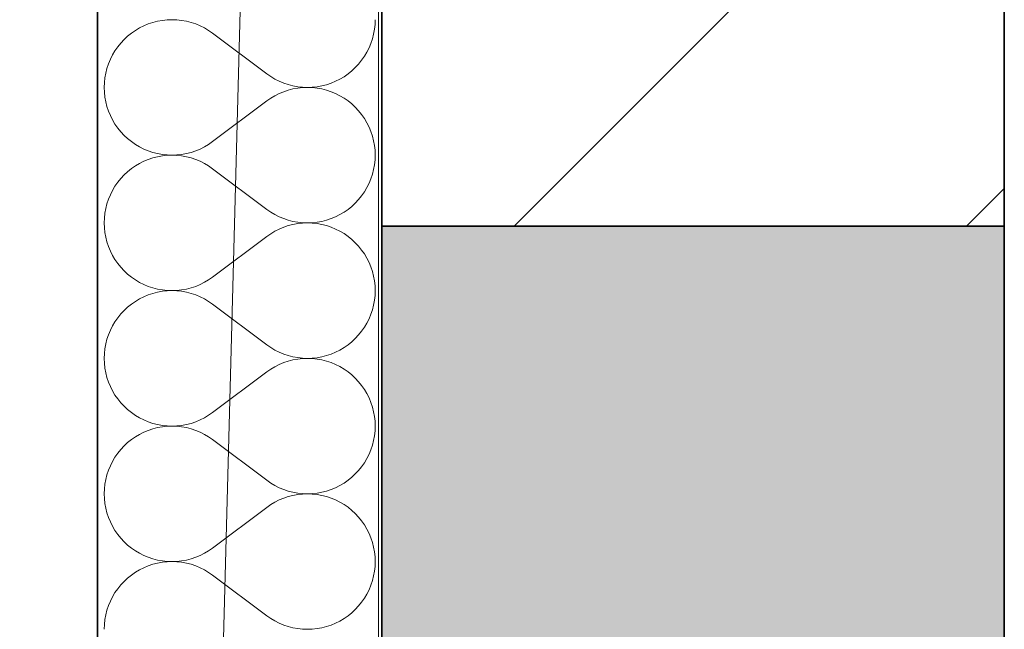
# Model space of a CAD drawing. Header units: millimetres. Extents: x 82175 to 237000, y 24756 to 471700.
# Tile 144 of 256: x 92576 to 93130, y 375169 to 375511. Entities that reach past the tile are written whole.
import ezdxf

# ---------------------------------------------------------------- set-up
doc = ezdxf.new("R2010")
doc.units = ezdxf.units.MM
for name, color, linetype in [('- A - ocieplenie', 8, 'Continuous'), ('Konstrukcja - Stropy', 8, 'Continuous'), ('Konstrukcja - Ściany zewnętrzne', 8, 'Continuous')]:
    doc.layers.add(name, color=color, linetype=linetype)

# ---------------------------------------------------------------- blocks, each defined once
blk = doc.blocks.new('*X28')
at = {"layer": '- A - ocieplenie', "linetype": 'Continuous', "lineweight": 13, "ltscale": 100}
for p, q in [((19813.98, 385042.57), (19811.31, 385042.09)), ((19816.69, 385042.86), (19813.98, 385042.57)), ((19819.41, 385042.95), (19816.69, 385042.86)), ((19822.13, 385042.85), (19819.41, 385042.95)), ((19824.83, 385042.56), (19822.13, 385042.85)), ((19827.51, 385042.08), (19824.83, 385042.56)), ((19933.57, 385040.23), (19933.67, 385042.95)), ((19798.8, 385036.91), (19796.57, 385035.36)), ((19801.14, 385038.3), (19798.8, 385036.91)), ((19803.57, 385039.52), (19801.14, 385038.3)), ((19806.09, 385040.56), (19803.57, 385039.52)), ((19808.67, 385041.42), (19806.09, 385040.56)), ((19811.31, 385042.09), (19808.67, 385041.42)), ((19830.14, 385041.4), (19827.51, 385042.08)), ((19832.72, 385040.54), (19830.14, 385041.4)), ((19835.24, 385039.5), (19832.72, 385040.54)), ((19837.67, 385038.28), (19835.24, 385039.5)), ((19840.01, 385036.89), (19837.67, 385038.28)), ((19842.24, 385035.33), (19840.01, 385036.89)), ((19932.8, 385034.85), (19933.28, 385037.53)), ((19933.28, 385037.53), (19933.57, 385040.23)), ((19792.45, 385031.8), (19790.6, 385029.81)), ((19794.45, 385033.66), (19792.45, 385031.8)), ((19796.57, 385035.36), (19794.45, 385033.66)), ((19872.72, 385012.48), (19842.24, 385035.33)), ((19931.27, 385029.64), (19932.12, 385032.22)), ((19932.12, 385032.22), (19932.8, 385034.85)), ((19788.89, 385027.7), (19787.34, 385025.46)), ((19790.6, 385029.81), (19788.89, 385027.7)), ((19929.01, 385024.69), (19930.22, 385027.12)), ((19930.22, 385027.12), (19931.27, 385029.64)), ((19784.73, 385020.69), (19783.69, 385018.18)), ((19785.95, 385023.12), (19784.73, 385020.69)), ((19787.34, 385025.46), (19785.95, 385023.12)), ((19924.36, 385018), (19926.06, 385020.12)), ((19926.06, 385020.12), (19927.62, 385022.35)), ((19927.62, 385022.35), (19929.01, 385024.69)), ((19782.83, 385015.59), (19782.16, 385012.96)), ((19783.69, 385018.18), (19782.83, 385015.59)), ((19920.51, 385014.15), (19922.5, 385016.01)), ((19922.5, 385016.01), (19924.36, 385018)), ((19781.68, 385010.28), (19781.39, 385007.58)), ((19782.16, 385012.96), (19781.68, 385010.28)), ((19872.72, 385012.48), (19874.95, 385010.92)), ((19874.95, 385010.92), (19877.29, 385009.53)), ((19877.29, 385009.53), (19879.72, 385008.31)), ((19911.38, 385008.29), (19913.82, 385009.51)), ((19913.82, 385009.51), (19916.16, 385010.9)), ((19916.16, 385010.9), (19918.39, 385012.45)), ((19918.39, 385012.45), (19920.51, 385014.15)), ((19781.39, 385007.58), (19781.29, 385004.86)), ((19781.29, 385004.86), (19781.39, 385002.14)), ((19879.72, 385008.31), (19882.23, 385007.27)), ((19882.23, 385007.27), (19884.81, 385006.41)), ((19884.81, 385006.41), (19887.45, 385005.73)), ((19887.45, 385003.98), (19884.81, 385003.31)), ((19887.45, 385005.73), (19890.13, 385005.25)), ((19890.13, 385004.47), (19887.45, 385003.98)), ((19890.13, 385005.25), (19892.83, 385004.96)), ((19892.83, 385004.76), (19890.13, 385004.47)), ((19892.83, 385004.96), (19895.55, 385004.86)), ((19895.55, 385004.86), (19892.83, 385004.76)), ((19895.55, 385004.86), (19898.27, 385004.95)), ((19898.27, 385004.76), (19895.55, 385004.86)), ((19898.27, 385004.95), (19900.97, 385005.24)), ((19900.97, 385004.47), (19898.27, 385004.76)), ((19900.97, 385005.24), (19903.65, 385005.72)), ((19903.65, 385003.99), (19900.97, 385004.47)), ((19903.65, 385005.72), (19906.29, 385006.4)), ((19906.29, 385003.32), (19903.65, 385003.99)), ((19906.29, 385006.4), (19908.87, 385007.25)), ((19908.87, 385007.25), (19911.38, 385008.29)), ((19781.39, 385002.14), (19781.68, 384999.43)), ((19781.68, 384999.43), (19782.16, 384996.76)), ((19874.95, 384998.79), (19872.72, 384997.24)), ((19877.29, 385000.18), (19874.95, 384998.79)), ((19879.72, 385001.4), (19877.29, 385000.18)), ((19882.23, 385002.45), (19879.72, 385001.4)), ((19884.81, 385003.31), (19882.23, 385002.45)), ((19908.87, 385002.46), (19906.29, 385003.32)), ((19911.38, 385001.42), (19908.87, 385002.46)), ((19913.82, 385000.21), (19911.38, 385001.42)), ((19916.16, 384998.82), (19913.82, 385000.21)), ((19918.39, 384997.27), (19916.16, 384998.82)), ((19782.16, 384996.76), (19782.83, 384994.12)), ((19782.83, 384994.12), (19783.69, 384991.54)), ((19872.72, 384997.24), (19842.24, 384974.38)), ((19920.51, 384995.56), (19918.39, 384997.27)), ((19922.5, 384993.71), (19920.51, 384995.56)), ((19924.36, 384991.72), (19922.5, 384993.71)), ((19783.69, 384991.54), (19784.73, 384989.03)), ((19784.73, 384989.03), (19785.95, 384986.59)), ((19926.06, 384989.6), (19924.36, 384991.72)), ((19927.62, 384987.37), (19926.06, 384989.6)), ((19929.01, 384985.03), (19927.62, 384987.37)), ((19785.95, 384986.59), (19787.34, 384984.25)), ((19787.34, 384984.25), (19788.89, 384982.02)), ((19788.89, 384982.02), (19790.6, 384979.9)), ((19930.22, 384982.59), (19929.01, 384985.03)), ((19931.27, 384980.08), (19930.22, 384982.59)), ((19790.6, 384979.9), (19792.45, 384977.91)), ((19792.45, 384977.91), (19794.45, 384976.06)), ((19794.45, 384976.06), (19796.57, 384974.35)), ((19932.12, 384977.5), (19931.27, 384980.08)), ((19932.8, 384974.86), (19932.12, 384977.5)), ((19796.57, 384974.35), (19798.8, 384972.8)), ((19798.8, 384972.8), (19801.14, 384971.41)), ((19801.14, 384971.41), (19803.57, 384970.2)), ((19803.57, 384970.2), (19806.09, 384969.16)), ((19832.72, 384969.18), (19835.24, 384970.22)), ((19835.24, 384970.22), (19837.67, 384971.44)), ((19837.67, 384971.44), (19840.01, 384972.83)), ((19840.01, 384972.83), (19842.24, 384974.38)), ((19933.28, 384972.19), (19932.8, 384974.86)), ((19933.57, 384969.48), (19933.28, 384972.19)), ((19806.09, 384969.16), (19808.67, 384968.3)), ((19808.67, 384965.23), (19806.09, 384964.37)), ((19808.67, 384968.3), (19811.31, 384967.63)), ((19811.31, 384965.9), (19808.67, 384965.23)), ((19811.31, 384967.63), (19813.98, 384967.15)), ((19813.98, 384966.38), (19811.31, 384965.9)), ((19813.98, 384967.15), (19816.69, 384966.86)), ((19816.69, 384966.67), (19813.98, 384966.38)), ((19816.69, 384966.86), (19819.41, 384966.76)), ((19819.41, 384966.76), (19816.69, 384966.67)), ((19819.41, 384966.76), (19822.13, 384966.86)), ((19822.13, 384966.66), (19819.41, 384966.76)), ((19822.13, 384966.86), (19824.83, 384967.15)), ((19824.83, 384966.37), (19822.13, 384966.66)), ((19824.83, 384967.15), (19827.51, 384967.64)), ((19827.51, 384965.89), (19824.83, 384966.37)), ((19827.51, 384967.64), (19830.14, 384968.31)), ((19830.14, 384965.21), (19827.51, 384965.89)), ((19830.14, 384968.31), (19832.72, 384969.18)), ((19832.72, 384964.35), (19830.14, 384965.21)), ((19933.67, 384966.76), (19933.57, 384969.48)), ((19933.57, 384964.04), (19933.67, 384966.76)), ((19796.57, 384959.17), (19794.45, 384957.47)), ((19798.8, 384960.72), (19796.57, 384959.17)), ((19801.14, 384962.11), (19798.8, 384960.72)), ((19803.57, 384963.33), (19801.14, 384962.11)), ((19806.09, 384964.37), (19803.57, 384963.33)), ((19835.24, 384963.31), (19832.72, 384964.35)), ((19837.67, 384962.09), (19835.24, 384963.31)), ((19840.01, 384960.7), (19837.67, 384962.09)), ((19842.24, 384959.14), (19840.01, 384960.7)), ((19872.72, 384936.29), (19842.24, 384959.14)), ((19932.8, 384958.66), (19933.28, 384961.34)), ((19933.28, 384961.34), (19933.57, 384964.04)), ((19790.6, 384953.62), (19788.89, 384951.51)), ((19792.45, 384955.61), (19790.6, 384953.62)), ((19794.45, 384957.47), (19792.45, 384955.61)), ((19931.27, 384953.44), (19932.12, 384956.03)), ((19932.12, 384956.03), (19932.8, 384958.66)), ((19787.34, 384949.27), (19785.95, 384946.93)), ((19788.89, 384951.51), (19787.34, 384949.27)), ((19927.62, 384946.16), (19929.01, 384948.5)), ((19929.01, 384948.5), (19930.22, 384950.93)), ((19930.22, 384950.93), (19931.27, 384953.44)), ((19784.73, 384944.5), (19783.69, 384941.99)), ((19785.95, 384946.93), (19784.73, 384944.5)), ((19924.36, 384941.81), (19926.06, 384943.93)), ((19926.06, 384943.93), (19927.62, 384946.16)), ((19782.83, 384939.4), (19782.16, 384936.77)), ((19783.69, 384941.99), (19782.83, 384939.4)), ((19918.39, 384936.26), (19920.51, 384937.96)), ((19920.51, 384937.96), (19922.5, 384939.82)), ((19922.5, 384939.82), (19924.36, 384941.81)), ((19781.39, 384931.39), (19781.29, 384928.67)), ((19781.68, 384934.09), (19781.39, 384931.39)), ((19782.16, 384936.77), (19781.68, 384934.09)), ((19872.72, 384936.29), (19874.95, 384934.73)), ((19874.95, 384934.73), (19877.29, 384933.34)), ((19877.29, 384933.34), (19879.72, 384932.12)), ((19879.72, 384932.12), (19882.23, 384931.08)), ((19908.87, 384931.06), (19911.38, 384932.1)), ((19911.38, 384932.1), (19913.82, 384933.32)), ((19913.82, 384933.32), (19916.16, 384934.71)), ((19916.16, 384934.71), (19918.39, 384936.26)), ((19781.29, 384928.67), (19781.39, 384925.95)), ((19781.39, 384925.95), (19781.68, 384923.24)), ((19882.23, 384926.26), (19879.72, 384925.21)), ((19882.23, 384931.08), (19884.81, 384930.22)), ((19884.81, 384927.12), (19882.23, 384926.26)), ((19884.81, 384930.22), (19887.45, 384929.54)), ((19887.45, 384927.79), (19884.81, 384927.12)), ((19887.45, 384929.54), (19890.13, 384929.06)), ((19890.13, 384928.28), (19887.45, 384927.79)), ((19890.13, 384929.06), (19892.83, 384928.77)), ((19892.83, 384928.57), (19890.13, 384928.28)), ((19892.83, 384928.77), (19895.55, 384928.67)), ((19895.55, 384928.67), (19892.83, 384928.57)), ((19895.55, 384928.67), (19898.27, 384928.76)), ((19898.27, 384928.57), (19895.55, 384928.67)), ((19898.27, 384928.76), (19900.97, 384929.05)), ((19900.97, 384928.28), (19898.27, 384928.57)), ((19900.97, 384929.05), (19903.65, 384929.53)), ((19903.65, 384927.8), (19900.97, 384928.28)), ((19903.65, 384929.53), (19906.29, 384930.21)), ((19906.29, 384927.13), (19903.65, 384927.8)), ((19906.29, 384930.21), (19908.87, 384931.06)), ((19908.87, 384926.27), (19906.29, 384927.13)), ((19911.38, 384925.23), (19908.87, 384926.27)), ((19781.68, 384923.24), (19782.16, 384920.57)), ((19782.16, 384920.57), (19782.83, 384917.93)), ((19872.72, 384921.05), (19842.24, 384898.19)), ((19874.95, 384922.6), (19872.72, 384921.05)), ((19877.29, 384923.99), (19874.95, 384922.6)), ((19879.72, 384925.21), (19877.29, 384923.99)), ((19913.82, 384924.02), (19911.38, 384925.23)), ((19916.16, 384922.63), (19913.82, 384924.02)), ((19918.39, 384921.08), (19916.16, 384922.63)), ((19920.51, 384919.37), (19918.39, 384921.08)), ((19782.83, 384917.93), (19783.69, 384915.35)), ((19783.69, 384915.35), (19784.73, 384912.84)), ((19922.5, 384917.52), (19920.51, 384919.37)), ((19924.36, 384915.53), (19922.5, 384917.52)), ((19926.06, 384913.41), (19924.36, 384915.53)), ((19784.73, 384912.84), (19785.95, 384910.4)), ((19785.95, 384910.4), (19787.34, 384908.06)), ((19927.62, 384911.18), (19926.06, 384913.41)), ((19929.01, 384908.84), (19927.62, 384911.18)), ((19787.34, 384908.06), (19788.89, 384905.83)), ((19788.89, 384905.83), (19790.6, 384903.71)), ((19790.6, 384903.71), (19792.45, 384901.72)), ((19930.22, 384906.4), (19929.01, 384908.84)), ((19931.27, 384903.89), (19930.22, 384906.4)), ((19932.12, 384901.31), (19931.27, 384903.89)), ((19792.45, 384901.72), (19794.45, 384899.87)), ((19794.45, 384899.87), (19796.57, 384898.16)), ((19796.57, 384898.16), (19798.8, 384896.61)), ((19840.01, 384896.64), (19842.24, 384898.19)), ((19932.8, 384898.67), (19932.12, 384901.31)), ((19933.28, 384896), (19932.8, 384898.67)), ((19798.8, 384896.61), (19801.14, 384895.22)), ((19801.14, 384895.22), (19803.57, 384894.01)), ((19803.57, 384894.01), (19806.09, 384892.97)), ((19806.09, 384892.97), (19808.67, 384892.11)), ((19830.14, 384892.12), (19832.72, 384892.98)), ((19832.72, 384892.98), (19835.24, 384894.03)), ((19835.24, 384894.03), (19837.67, 384895.25)), ((19837.67, 384895.25), (19840.01, 384896.64)), ((19933.57, 384893.29), (19933.28, 384896)), ((19933.67, 384890.57), (19933.57, 384893.29)), ((19803.57, 384887.14), (19801.14, 384885.92)), ((19806.09, 384888.18), (19803.57, 384887.14)), ((19808.67, 384889.03), (19806.09, 384888.18)), ((19808.67, 384892.11), (19811.31, 384891.44)), ((19811.31, 384889.71), (19808.67, 384889.03)), ((19811.31, 384891.44), (19813.98, 384890.96)), ((19813.98, 384890.19), (19811.31, 384889.71)), ((19813.98, 384890.96), (19816.69, 384890.67)), ((19816.69, 384890.48), (19813.98, 384890.19)), ((19816.69, 384890.67), (19819.41, 384890.57)), ((19819.41, 384890.57), (19816.69, 384890.48)), ((19819.41, 384890.57), (19822.13, 384890.67)), ((19822.13, 384890.47), (19819.41, 384890.57)), ((19822.13, 384890.67), (19824.83, 384890.96)), ((19824.83, 384890.18), (19822.13, 384890.47)), ((19824.83, 384890.96), (19827.51, 384891.45)), ((19827.51, 384889.7), (19824.83, 384890.18)), ((19827.51, 384891.45), (19830.14, 384892.12)), ((19830.14, 384889.02), (19827.51, 384889.7)), ((19832.72, 384888.16), (19830.14, 384889.02)), ((19835.24, 384887.12), (19832.72, 384888.16)), ((19837.67, 384885.9), (19835.24, 384887.12)), ((19933.28, 384885.15), (19933.57, 384887.85)), ((19933.57, 384887.85), (19933.67, 384890.57)), ((19796.57, 384882.98), (19794.45, 384881.28)), ((19798.8, 384884.53), (19796.57, 384882.98)), ((19801.14, 384885.92), (19798.8, 384884.53)), ((19840.01, 384884.51), (19837.67, 384885.9)), ((19842.24, 384882.95), (19840.01, 384884.51)), ((19872.72, 384860.1), (19842.24, 384882.95)), ((19932.12, 384879.84), (19932.8, 384882.47)), ((19932.8, 384882.47), (19933.28, 384885.15)), ((19790.6, 384877.43), (19788.89, 384875.31)), ((19792.45, 384879.42), (19790.6, 384877.43)), ((19794.45, 384881.28), (19792.45, 384879.42)), ((19930.22, 384874.74), (19931.27, 384877.25)), ((19931.27, 384877.25), (19932.12, 384879.84)), ((19785.95, 384870.74), (19784.73, 384868.31)), ((19787.34, 384873.08), (19785.95, 384870.74)), ((19788.89, 384875.31), (19787.34, 384873.08)), ((19927.62, 384869.97), (19929.01, 384872.31)), ((19929.01, 384872.31), (19930.22, 384874.74)), ((19783.69, 384865.8), (19782.83, 384863.21)), ((19784.73, 384868.31), (19783.69, 384865.8)), ((19922.5, 384863.63), (19924.36, 384865.62)), ((19924.36, 384865.62), (19926.06, 384867.73)), ((19926.06, 384867.73), (19927.62, 384869.97)), ((19782.16, 384860.58), (19781.68, 384857.9)), ((19782.83, 384863.21), (19782.16, 384860.58)), ((19872.72, 384860.1), (19874.95, 384858.54)), ((19916.16, 384858.52), (19918.39, 384860.07)), ((19918.39, 384860.07), (19920.51, 384861.77)), ((19920.51, 384861.77), (19922.5, 384863.63)), ((19781.39, 384855.2), (19781.29, 384852.48)), ((19781.68, 384857.9), (19781.39, 384855.2)), ((19874.95, 384858.54), (19877.29, 384857.15)), ((19877.29, 384857.15), (19879.72, 384855.93)), ((19879.72, 384855.93), (19882.23, 384854.89)), ((19882.23, 384854.89), (19884.81, 384854.03)), ((19884.81, 384854.03), (19887.45, 384853.35)), ((19903.65, 384853.34), (19906.29, 384854.01)), ((19906.29, 384854.01), (19908.87, 384854.87)), ((19908.87, 384854.87), (19911.38, 384855.91)), ((19911.38, 384855.91), (19913.82, 384857.13)), ((19913.82, 384857.13), (19916.16, 384858.52)), ((19781.29, 384852.48), (19781.39, 384849.76)), ((19781.39, 384849.76), (19781.68, 384847.05)), ((19879.72, 384849.02), (19877.29, 384847.8)), ((19882.23, 384850.06), (19879.72, 384849.02)), ((19884.81, 384850.93), (19882.23, 384850.06)), ((19887.45, 384851.6), (19884.81, 384850.93)), ((19887.45, 384853.35), (19890.13, 384852.87)), ((19890.13, 384852.09), (19887.45, 384851.6)), ((19890.13, 384852.87), (19892.83, 384852.58)), ((19892.83, 384852.38), (19890.13, 384852.09)), ((19892.83, 384852.58), (19895.55, 384852.48)), ((19895.55, 384852.48), (19892.83, 384852.38)), ((19895.55, 384852.48), (19898.27, 384852.57)), ((19898.27, 384852.38), (19895.55, 384852.48)), ((19898.27, 384852.57), (19900.97, 384852.86)), ((19900.97, 384852.09), (19898.27, 384852.38)), ((19900.97, 384852.86), (19903.65, 384853.34)), ((19903.65, 384851.61), (19900.97, 384852.09)), ((19906.29, 384850.94), (19903.65, 384851.61)), ((19908.87, 384850.08), (19906.29, 384850.94)), ((19911.38, 384849.04), (19908.87, 384850.08)), ((19913.82, 384847.83), (19911.38, 384849.04)), ((19781.68, 384847.05), (19782.16, 384844.38)), ((19782.16, 384844.38), (19782.83, 384841.74)), ((19872.72, 384844.86), (19842.24, 384822)), ((19874.95, 384846.41), (19872.72, 384844.86)), ((19877.29, 384847.8), (19874.95, 384846.41)), ((19916.16, 384846.44), (19913.82, 384847.83)), ((19918.39, 384844.89), (19916.16, 384846.44)), ((19920.51, 384843.18), (19918.39, 384844.89)), ((19922.5, 384841.33), (19920.51, 384843.18)), ((19782.83, 384841.74), (19783.69, 384839.16)), ((19783.69, 384839.16), (19784.73, 384836.65)), ((19924.36, 384839.34), (19922.5, 384841.33)), ((19926.06, 384837.22), (19924.36, 384839.34)), ((19784.73, 384836.65), (19785.95, 384834.21)), ((19785.95, 384834.21), (19787.34, 384831.87)), ((19787.34, 384831.87), (19788.89, 384829.64)), ((19927.62, 384834.99), (19926.06, 384837.22)), ((19929.01, 384832.65), (19927.62, 384834.99)), ((19930.22, 384830.21), (19929.01, 384832.65)), ((19788.89, 384829.64), (19790.6, 384827.52)), ((19790.6, 384827.52), (19792.45, 384825.53)), ((19931.27, 384827.7), (19930.22, 384830.21)), ((19932.12, 384825.12), (19931.27, 384827.7)), ((19792.45, 384825.53), (19794.45, 384823.68)), ((19794.45, 384823.68), (19796.57, 384821.97)), ((19796.57, 384821.97), (19798.8, 384820.42)), ((19840.01, 384820.45), (19842.24, 384822)), ((19932.8, 384822.48), (19932.12, 384825.12)), ((19933.28, 384819.81), (19932.8, 384822.48)), ((19798.8, 384820.42), (19801.14, 384819.03)), ((19801.14, 384819.03), (19803.57, 384817.82)), ((19803.57, 384817.82), (19806.09, 384816.78)), ((19806.09, 384816.78), (19808.67, 384815.92)), ((19808.67, 384815.92), (19811.31, 384815.25)), ((19811.31, 384815.25), (19813.98, 384814.77)), ((19824.83, 384814.77), (19827.51, 384815.26)), ((19827.51, 384815.26), (19830.14, 384815.93)), ((19830.14, 384815.93), (19832.72, 384816.79)), ((19832.72, 384816.79), (19835.24, 384817.84)), ((19835.24, 384817.84), (19837.67, 384819.06)), ((19837.67, 384819.06), (19840.01, 384820.45)), ((19933.57, 384817.1), (19933.28, 384819.81)), ((19933.67, 384814.38), (19933.57, 384817.1)), ((19801.14, 384809.73), (19798.8, 384808.34)), ((19803.57, 384810.95), (19801.14, 384809.73)), ((19806.09, 384811.99), (19803.57, 384810.95)), ((19808.67, 384812.84), (19806.09, 384811.99)), ((19811.31, 384813.52), (19808.67, 384812.84)), ((19813.98, 384814), (19811.31, 384813.52)), ((19813.98, 384814.77), (19816.69, 384814.48)), ((19816.69, 384814.29), (19813.98, 384814)), ((19816.69, 384814.48), (19819.41, 384814.38)), ((19819.41, 384814.38), (19816.69, 384814.29)), ((19819.41, 384814.38), (19822.13, 384814.48)), ((19822.13, 384814.28), (19819.41, 384814.38)), ((19822.13, 384814.48), (19824.83, 384814.77)), ((19824.83, 384813.99), (19822.13, 384814.28)), ((19827.51, 384813.51), (19824.83, 384813.99)), ((19830.14, 384812.83), (19827.51, 384813.51)), ((19832.72, 384811.97), (19830.14, 384812.83)), ((19835.24, 384810.93), (19832.72, 384811.97)), ((19837.67, 384809.71), (19835.24, 384810.93)), ((19840.01, 384808.32), (19837.67, 384809.71)), ((19933.28, 384808.96), (19933.57, 384811.66)), ((19933.57, 384811.66), (19933.67, 384814.38)), ((19794.45, 384805.09), (19792.45, 384803.23)), ((19796.57, 384806.79), (19794.45, 384805.09)), ((19798.8, 384808.34), (19796.57, 384806.79)), ((19842.24, 384806.76), (19840.01, 384808.32)), ((19872.72, 384783.91), (19842.24, 384806.76)), ((19932.12, 384803.64), (19932.8, 384806.28)), ((19932.8, 384806.28), (19933.28, 384808.96)), ((19788.89, 384799.12), (19787.34, 384796.89)), ((19790.6, 384801.24), (19788.89, 384799.12)), ((19792.45, 384803.23), (19790.6, 384801.24)), ((19929.01, 384796.12), (19930.22, 384798.55)), ((19930.22, 384798.55), (19931.27, 384801.06)), ((19931.27, 384801.06), (19932.12, 384803.64)), ((19785.95, 384794.55), (19784.73, 384792.12)), ((19787.34, 384796.89), (19785.95, 384794.55)), ((19926.06, 384791.54), (19927.62, 384793.78)), ((19927.62, 384793.78), (19929.01, 384796.12)), ((19783.69, 384789.6), (19782.83, 384787.02)), ((19784.73, 384792.12), (19783.69, 384789.6)), ((19920.51, 384785.58), (19922.5, 384787.44)), ((19922.5, 384787.44), (19924.36, 384789.43)), ((19924.36, 384789.43), (19926.06, 384791.54)), ((19782.16, 384784.39), (19781.68, 384781.71)), ((19782.83, 384787.02), (19782.16, 384784.39)), ((19872.72, 384783.91), (19874.95, 384782.35)), ((19874.95, 384782.35), (19877.29, 384780.96)), ((19913.82, 384780.94), (19916.16, 384782.33)), ((19916.16, 384782.33), (19918.39, 384783.88)), ((19918.39, 384783.88), (19920.51, 384785.58)), ((19781.39, 384779.01), (19781.29, 384776.29)), ((19781.68, 384781.71), (19781.39, 384779.01)), ((19877.29, 384780.96), (19879.72, 384779.74)), ((19879.72, 384779.74), (19882.23, 384778.7)), ((19882.23, 384778.7), (19884.81, 384777.84)), ((19884.81, 384777.84), (19887.45, 384777.16)), ((19887.45, 384777.16), (19890.13, 384776.68)), ((19890.13, 384776.68), (19892.83, 384776.39)), ((19892.83, 384776.39), (19895.55, 384776.29)), ((19895.55, 384776.29), (19898.27, 384776.38)), ((19898.27, 384776.38), (19900.97, 384776.67)), ((19900.97, 384776.67), (19903.65, 384777.15)), ((19903.65, 384777.15), (19906.29, 384777.82)), ((19906.29, 384777.82), (19908.87, 384778.68)), ((19908.87, 384778.68), (19911.38, 384779.72)), ((19911.38, 384779.72), (19913.82, 384780.94)), ((19781.29, 384776.29), (19781.39, 384773.57)), ((19781.39, 384773.57), (19781.68, 384770.86)), ((19781.68, 384770.86), (19782.16, 384768.19)), ((19877.29, 384771.61), (19874.95, 384770.22)), ((19879.72, 384772.83), (19877.29, 384771.61)), ((19882.23, 384773.87), (19879.72, 384772.83)), ((19884.81, 384774.74), (19882.23, 384773.87)), ((19887.45, 384775.41), (19884.81, 384774.74)), ((19890.13, 384775.9), (19887.45, 384775.41)), ((19892.83, 384776.19), (19890.13, 384775.9)), ((19895.55, 384776.29), (19892.83, 384776.19)), ((19898.27, 384776.19), (19895.55, 384776.29)), ((19900.97, 384775.9), (19898.27, 384776.19)), ((19903.65, 384775.42), (19900.97, 384775.9)), ((19906.29, 384774.75), (19903.65, 384775.42)), ((19908.87, 384773.89), (19906.29, 384774.75)), ((19911.38, 384772.85), (19908.87, 384773.89)), ((19913.82, 384771.63), (19911.38, 384772.85)), ((19916.16, 384770.25), (19913.82, 384771.63)), ((19782.16, 384768.19), (19782.83, 384765.55)), ((19782.83, 384765.55), (19783.69, 384762.97)), ((19872.72, 384768.67), (19842.24, 384745.81)), ((19874.95, 384770.22), (19872.72, 384768.67)), ((19918.39, 384768.7), (19916.16, 384770.25)), ((19920.51, 384766.99), (19918.39, 384768.7)), ((19922.5, 384765.14), (19920.51, 384766.99)), ((19783.69, 384762.97), (19784.73, 384760.46)), ((19784.73, 384760.46), (19785.95, 384758.02)), ((19924.36, 384763.15), (19922.5, 384765.14)), ((19926.06, 384761.03), (19924.36, 384763.15)), ((19927.62, 384758.79), (19926.06, 384761.03)), ((19785.95, 384758.02), (19787.34, 384755.68)), ((19787.34, 384755.68), (19788.89, 384753.45)), ((19929.01, 384756.46), (19927.62, 384758.79)), ((19930.22, 384754.02), (19929.01, 384756.46)), ((19788.89, 384753.45), (19790.6, 384751.33)), ((19790.6, 384751.33), (19792.45, 384749.34)), ((19792.45, 384749.34), (19794.45, 384747.49)), ((19931.27, 384751.51), (19930.22, 384754.02)), ((19932.12, 384748.93), (19931.27, 384751.51)), ((19932.8, 384746.29), (19932.12, 384748.93)), ((19794.45, 384747.49), (19796.57, 384745.78)), ((19796.57, 384745.78), (19798.8, 384744.23)), ((19798.8, 384744.23), (19801.14, 384742.84)), ((19837.67, 384742.87), (19840.01, 384744.26)), ((19840.01, 384744.26), (19842.24, 384745.81)), ((19933.28, 384743.62), (19932.8, 384746.29)), ((19933.57, 384740.91), (19933.28, 384743.62)), ((19801.14, 384742.84), (19803.57, 384741.63)), ((19803.57, 384741.63), (19806.09, 384740.59)), ((19806.09, 384740.59), (19808.67, 384739.73)), ((19808.67, 384739.73), (19811.31, 384739.06)), ((19811.31, 384739.06), (19813.98, 384738.58)), ((19813.98, 384737.81), (19811.31, 384737.33)), ((19813.98, 384738.58), (19816.69, 384738.29)), ((19816.69, 384738.1), (19813.98, 384737.81)), ((19816.69, 384738.29), (19819.41, 384738.19)), ((19819.41, 384738.19), (19816.69, 384738.1)), ((19819.41, 384738.19), (19822.13, 384738.29)), ((19822.13, 384738.09), (19819.41, 384738.19)), ((19822.13, 384738.29), (19824.83, 384738.58)), ((19824.83, 384737.8), (19822.13, 384738.09)), ((19824.83, 384738.58), (19827.51, 384739.07)), ((19827.51, 384737.31), (19824.83, 384737.8)), ((19827.51, 384739.07), (19830.14, 384739.74)), ((19830.14, 384739.74), (19832.72, 384740.6)), ((19832.72, 384740.6), (19835.24, 384741.65)), ((19835.24, 384741.65), (19837.67, 384742.87)), ((19933.67, 384738.19), (19933.57, 384740.91)), ((19933.57, 384735.47), (19933.67, 384738.19)), ((19798.8, 384732.15), (19796.57, 384730.6)), ((19801.14, 384733.54), (19798.8, 384732.15)), ((19803.57, 384734.76), (19801.14, 384733.54)), ((19806.09, 384735.8), (19803.57, 384734.76)), ((19808.67, 384736.65), (19806.09, 384735.8)), ((19811.31, 384737.33), (19808.67, 384736.65)), ((19830.14, 384736.64), (19827.51, 384737.31)), ((19832.72, 384735.78), (19830.14, 384736.64)), ((19835.24, 384734.74), (19832.72, 384735.78)), ((19837.67, 384733.52), (19835.24, 384734.74)), ((19840.01, 384732.13), (19837.67, 384733.52)), ((19842.24, 384730.57), (19840.01, 384732.13)), ((19932.8, 384730.09), (19933.28, 384732.77)), ((19933.28, 384732.77), (19933.57, 384735.47)), ((19792.45, 384727.04), (19790.6, 384725.05)), ((19794.45, 384728.9), (19792.45, 384727.04)), ((19796.57, 384730.6), (19794.45, 384728.9)), ((19872.72, 384707.72), (19842.24, 384730.57)), ((19931.27, 384724.87), (19932.12, 384727.45)), ((19932.12, 384727.45), (19932.8, 384730.09)), ((19788.89, 384722.93), (19787.34, 384720.7)), ((19790.6, 384725.05), (19788.89, 384722.93)), ((19929.01, 384719.93), (19930.22, 384722.36)), ((19930.22, 384722.36), (19931.27, 384724.87)), ((19784.73, 384715.93), (19783.69, 384713.41)), ((19785.95, 384718.36), (19784.73, 384715.93)), ((19787.34, 384720.7), (19785.95, 384718.36)), ((19926.06, 384715.35), (19927.62, 384717.59)), ((19927.62, 384717.59), (19929.01, 384719.93)), ((19782.83, 384710.83), (19782.16, 384708.2)), ((19783.69, 384713.41), (19782.83, 384710.83)), ((19920.51, 384709.39), (19922.5, 384711.25)), ((19922.5, 384711.25), (19924.36, 384713.24)), ((19924.36, 384713.24), (19926.06, 384715.35)), ((19781.68, 384705.52), (19781.39, 384702.81)), ((19782.16, 384708.2), (19781.68, 384705.52)), ((19872.72, 384707.72), (19874.95, 384706.16)), ((19874.95, 384706.16), (19877.29, 384704.77)), ((19877.29, 384704.77), (19879.72, 384703.55)), ((19911.38, 384703.53), (19913.82, 384704.75)), ((19913.82, 384704.75), (19916.16, 384706.14)), ((19916.16, 384706.14), (19918.39, 384707.69)), ((19918.39, 384707.69), (19920.51, 384709.39)), ((19781.39, 384702.81), (19781.29, 384700.1)), ((19879.72, 384703.55), (19882.23, 384702.51)), ((19882.23, 384702.51), (19884.81, 384701.65)), ((19884.81, 384701.65), (19887.45, 384700.97)), ((19887.45, 384700.97), (19890.13, 384700.49)), ((19890.13, 384700.49), (19892.83, 384700.2)), ((19892.83, 384700.2), (19895.55, 384700.1)), ((19895.55, 384700.1), (19898.27, 384700.19)), ((19898.27, 384700.19), (19900.97, 384700.48)), ((19900.97, 384700.48), (19903.65, 384700.96)), ((19903.65, 384700.96), (19906.29, 384701.63)), ((19906.29, 384701.63), (19908.87, 384702.49)), ((19908.87, 384702.49), (19911.38, 384703.53))]:
    blk.add_line(p, q, dxfattribs=at)

msp = doc.modelspace()

# ---------------------------------------------------------------- hatches: boundary and pattern name
at = {"layer": 'Konstrukcja - Ściany zewnętrzne', "linetype": 'Continuous', "lineweight": 13}
h = msp.add_hatch(dxfattribs=at)
h.set_pattern_fill('Bloczki_ceramiczne_0002', color=8, style=0, pattern_type=2)
h.set_pattern_definition([(45, (-135208.59, 662558.78), (-127.27922, 127.27922), [])])
h.paths.add_polyline_path([(93129.92, 376275.27), (92779.92, 376275.27), (92779.92, 375395.27), (93129.92, 375395.27)])
msp.add_hatch(color=8, dxfattribs=at).paths.add_polyline_path([(92779.92, 375395.27), (92779.92, 373701.04), (93129.92, 373701.04), (93129.92, 375395.27)])

# ---------------------------------------------------------------- linework, layer by layer
at = {"layer": '- A - ocieplenie', "color": 8, "linetype": 'Continuous', "lineweight": 35, "ltscale": 100, "flags": 128}
for points in [[(92619.92, 377975.27), (92619.92, 373212.75)], [(92779.92, 373362.06), (92779.92, 377975.27)]]:
    msp.add_lwpolyline(points, dxfattribs=at)
at = {"color": 8, "linetype": 'Continuous', "lineweight": 35, "ltscale": 100, "flags": 128}
for points in [[(92779.92, 376275.27), (92779.92, 375395.27)], [(93129.92, 375395.27), (93129.92, 376275.27)]]:
    msp.add_lwpolyline(points, dxfattribs=at)
at = {"layer": 'Konstrukcja - Stropy', "color": 8, "linetype": 'Continuous', "lineweight": 13, "ltscale": 100, "flags": 128}
for points in [[(86119.98, 373370.84), (92642.83, 373370.84), (92779.92, 378499), (92779.92, 386151.07), (86119.98, 386151.07)], [(86119.98, 373370.84), (92779.92, 373362.06), (92779.92, 378499), (92779.92, 386151.07), (86119.98, 386151.07)], [(92778.07, 381281.04), (92778.07, 373312.87), (95320, 373312.87), (95320, 381281.04)]]:
    msp.add_lwpolyline(points, close=True, dxfattribs=at)
at = {"layer": 'Konstrukcja - Ściany zewnętrzne', "color": 8, "linetype": 'Continuous', "lineweight": 35, "ltscale": 100}
for p, q in [((92959.92, 375395.27), (92779.92, 375395.27)), ((93009.92, 375395.27), (92959.92, 375395.27)), ((93129.92, 375395.27), (93009.92, 375395.27))]:
    msp.add_line(p, q, dxfattribs=at)
at = {"layer": 'Konstrukcja - Ściany zewnętrzne', "color": 8, "linetype": 'Continuous', "lineweight": 35, "ltscale": 100, "flags": 128}
for points in [[(92779.92, 375395.27), (92779.92, 373701.04)], [(93129.92, 373701.04), (93129.92, 375395.27)]]:
    msp.add_lwpolyline(points, dxfattribs=at)

# ---------------------------------------------------------------- block references
at = {"color": 8, "linetype": 'Continuous', "lineweight": 20, "ltscale": 100}
msp.add_blockref('*X28', (72842.44, -9531.59), dxfattribs=at)

doc.saveas('drawing.dxf')
